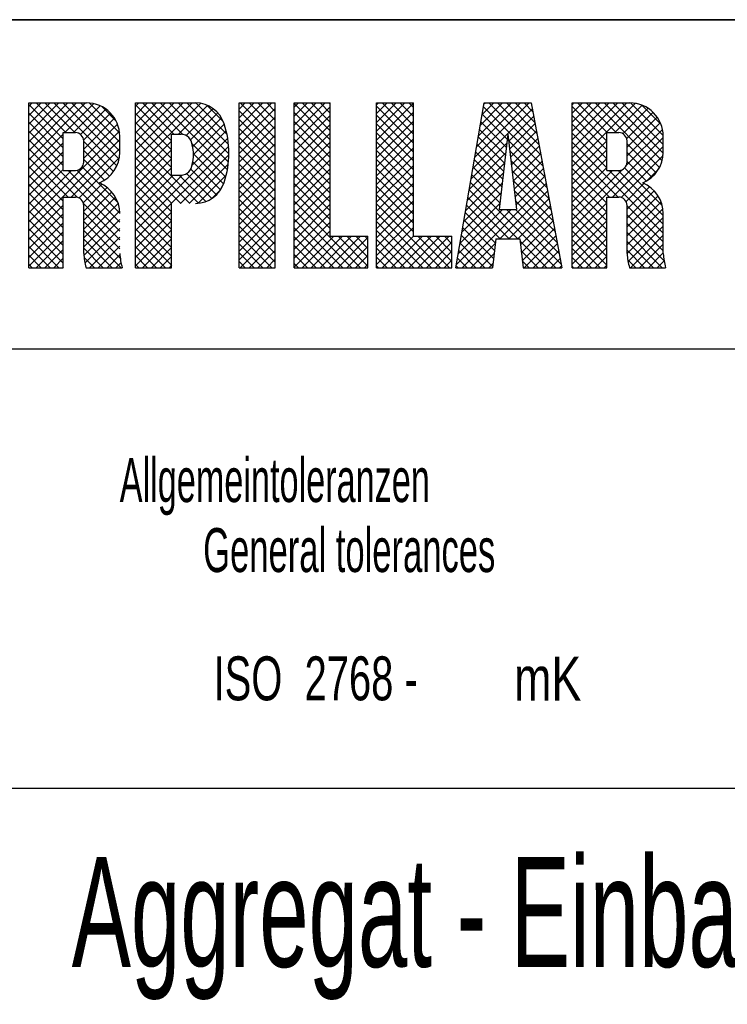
# Model space of a CAD drawing. Header units: millimetres. Extents: x 0 to 1189, y 0 to 841.
# Tile 105 of 119: x 1013 to 1045, y 40 to 85. Entities that reach past the tile are written whole.
import ezdxf
from ezdxf.enums import TextEntityAlignment as Align

# ---------------------------------------------------------------- set-up
doc = ezdxf.new("R2010")
doc.units = ezdxf.units.MM
doc.header["$LTSCALE"] = 65.395
doc.layers.get('0').update_dxf_attribs({"linetype": 'CONTINUOUS'})
doc.styles.get("Standard").update_dxf_attribs({"font": 'txt', "width": 0.6})
doc.styles.add('TEXTSTYLE_3', font='txt', dxfattribs={"width": 0.8})

# ---------------------------------------------------------------- blocks, each defined once
blk = doc.blocks.new('*T1604')
at = {"color": 5, "linetype": 'Continuous'}
for p, q in [((0, 0), (187, 0)), ((0, 0), (0, -75)), ((187, 0), (187, -75)), ((0, -75), (187, -75))]:
    blk.add_line(p, q, dxfattribs=at)
at = {"color": 2, "linetype": 'Continuous', "style": 'TEXTSTYLE_3'}
for s, width, p in [('9M32E_GENSET', 0.678571, (73.4, -6.75)), ('1.1', 0.47619, (117.567, -6.75)), ('9M32E_GENSET', 0.678571, (73.4, -13.25)), ('1.1', 0.47619, (117.567, -13.25))]:
    blk.add_text(s, height=5, dxfattribs=dict(at, width=width)).set_placement(p)
for s, width, p in [('W882', 0.833333, (81.679, -22.5)), ('1:25', 0.511905, (128.405, -22.5)), ('-', 0.619048, (11, -72.75))]:
    blk.add_text(s, height=5, dxfattribs=dict(at, width=width)).set_placement(p, align=Align.CENTER)
for s, width, p in [('~98000', 0.690476, (185.6, -22.5)), ('2', 0.690476, (185.6, -62.75)), ('3', 0.619048, (185.6, -73.25))]:
    blk.add_text(s, height=5, dxfattribs=dict(at, width=width)).set_placement(p, align=Align.RIGHT)
at = {"color": 5, "linetype": 'Continuous', "width": 0.761905}
blk.add_text('mK', height=2, dxfattribs=at).set_placement((45.071, -31), align=Align.CENTER)
at = {"color": 7, "linetype": 'Continuous', "style": 'TEXTSTYLE_3'}
for s, width, p in [('Aggregat - Einbauzeichnung', 0.604396, (23.4, -43.125)), ('DIESEL GEN SET INSTALLATION DRAWING', 0.689116, (23.4, -51.875))]:
    blk.add_text(s, height=5, dxfattribs=dict(at, width=width)).set_placement(p)
at = {"color": 7, "linetype": 'Continuous', "style": 'TEXTSTYLE_3', "width": 0.642857}
blk.add_text('9M32E Genset', height=5, dxfattribs=at).set_placement((121.5, -72.75), align=Align.CENTER)

msp = doc.modelspace()

# ---------------------------------------------------------------- linework, layer by layer
at = {"color": 6, "linetype": 'Continuous'}
for p, q in [((1179, 85), (992, 85)), ((1179, 70), (992, 70))]:
    msp.add_line(p, q, dxfattribs=at)
at = {"color": 5, "linetype": 'Continuous'}
for p, q in [((1013.44054, 81.20969), (1016.07131, 81.20969)), ((1013.44054, 73.70637), (1013.44054, 81.20969)), ((1013.44054, 81.18894), (1013.46129, 81.20969)), ((1013.60216, 81.20969), (1013.44054, 81.04807)), ((1014.00623, 81.20969), (1013.44054, 80.644)), ((1014.4103, 81.20969), (1013.44054, 80.23993)), ((1014.81437, 81.20969), (1013.44054, 79.83586)), ((1015.21844, 81.20969), (1013.44054, 79.43178)), ((1015.62252, 81.20969), (1013.44054, 79.02771)), ((1016.02659, 81.20969), (1013.44054, 78.62364)), ((1015.12952, 79.85638), (1013.77621, 81.20969)), ((1015.53359, 79.85638), (1014.18028, 81.20969)), ((1017.45314, 78.3409), (1014.58435, 81.20969)), ((1017.55362, 78.64449), (1014.98842, 81.20969)), ((1016.39559, 81.17462), (1015.07735, 79.85638)), ((1017.58821, 79.01398), (1015.3925, 81.20969)), ((1017.58821, 79.41805), (1015.79657, 81.20969)), ((1017.58217, 79.82815), (1016.20669, 81.20363)), ((1018.30334, 81.20969), (1021.04138, 81.20969)), ((1018.30334, 73.70639), (1018.30334, 81.20969)), ((1018.45101, 81.20969), (1018.30334, 81.06201)), ((1018.85508, 81.20969), (1018.30334, 80.65794)), ((1019.25916, 81.20969), (1018.30334, 80.25387)), ((1019.66323, 81.20969), (1018.30334, 79.8498)), ((1020.0673, 81.20969), (1018.30334, 79.44573)), ((1020.47137, 81.20969), (1018.30334, 79.04166)), ((1020.87544, 81.20969), (1018.30334, 78.63758)), ((1021.2615, 81.19168), (1018.30334, 78.23351)), ((1020.04987, 79.78489), (1018.62507, 81.20969)), ((1020.46102, 79.7778), (1019.02914, 81.20969)), ((1022.48572, 78.15718), (1019.43321, 81.20969)), ((1022.53723, 78.50974), (1019.83728, 81.20969)), ((1022.55815, 78.89289), (1020.24135, 81.20969)), ((1022.53947, 79.31563), (1020.64542, 81.20969)), ((1022.4645, 79.79468), (1021.04952, 81.20966)), ((1023.02309, 81.20969), (1024.66788, 81.20969)), ((1023.02309, 73.70639), (1023.02309, 81.20969)), ((1023.29987, 81.20969), (1023.02309, 80.93291)), ((1023.70394, 81.20969), (1023.02309, 80.52884)), ((1024.10801, 81.20969), (1023.02309, 80.12477)), ((1024.51208, 81.20969), (1023.02309, 79.7207)), ((1024.66788, 79.61166), (1023.06985, 81.20969)), ((1024.66788, 80.01573), (1023.47392, 81.20969)), ((1024.66788, 80.4198), (1023.87799, 81.20969)), ((1024.66788, 80.82387), (1024.28206, 81.20969)), ((1024.66788, 73.70639), (1024.66788, 81.20969)), ((1025.52601, 81.20969), (1027.17077, 81.20969)), ((1025.52601, 73.70639), (1025.52601, 81.20969)), ((1025.72429, 81.20969), (1025.52601, 81.01141)), ((1026.12836, 81.20969), (1025.52601, 80.60734)), ((1026.53244, 81.20969), (1025.52601, 80.20327)), ((1026.93651, 81.20969), (1025.52601, 79.79919)), ((1027.17077, 79.53319), (1025.52601, 81.17795)), ((1027.17077, 79.93726), (1025.89835, 81.20969)), ((1027.17077, 80.34134), (1026.30242, 81.20969)), ((1027.17077, 80.74541), (1026.70649, 81.20969)), ((1027.17077, 81.14948), (1027.11056, 81.20969)), ((1027.17077, 75.13663), (1027.17077, 81.20969)), ((1029.28038, 81.20969), (1030.96093, 81.20969)), ((1029.28038, 73.70639), (1029.28038, 81.20969)), ((1029.36093, 81.20969), (1029.28038, 81.12914)), ((1029.765, 81.20969), (1029.28038, 80.72507)), ((1030.16908, 81.20969), (1029.28038, 80.32099)), ((1030.57315, 81.20969), (1029.28038, 79.91692)), ((1030.96093, 81.1934), (1029.28038, 79.51285)), ((1030.96093, 79.78375), (1029.53499, 81.20969)), ((1030.96093, 80.18782), (1029.93906, 81.20969)), ((1030.96093, 80.59189), (1030.34313, 81.20969)), ((1030.96093, 80.99596), (1030.7472, 81.20969)), ((1030.96093, 75.13663), (1030.96093, 81.20969)), ((1032.89172, 73.70639), (1034.17891, 81.20969)), ((1036.23014, 81.20969), (1033.75416, 78.7337)), ((1035.82607, 81.20969), (1033.83783, 79.22144)), ((1035.422, 81.20969), (1033.9215, 79.70919)), ((1035.01793, 81.20969), (1034.00517, 80.19693)), ((1034.61386, 81.20969), (1034.08885, 80.68467)), ((1034.20979, 81.20969), (1034.17252, 81.17242)), ((1034.17891, 81.20969), (1036.3243, 81.20969)), ((1036.76725, 78.82628), (1034.38384, 81.20969)), ((1036.67501, 79.32259), (1034.78791, 81.20969)), ((1036.58277, 79.8189), (1035.19198, 81.20969)), ((1036.49053, 80.31521), (1035.59605, 81.20969)), ((1036.3983, 80.81151), (1036.00012, 81.20969)), ((1036.3243, 81.20969), (1037.71876, 73.70639)), ((1038.18357, 81.20969), (1040.81436, 81.20969)), ((1038.18357, 73.70637), (1038.18357, 81.20969)), ((1038.2505, 81.20969), (1038.18357, 81.14276)), ((1038.65457, 81.20969), (1038.18357, 80.73869)), ((1039.05864, 81.20969), (1038.18357, 80.33461)), ((1039.46271, 81.20969), (1038.18357, 79.93054)), ((1039.86678, 81.20969), (1038.18357, 79.52647)), ((1040.27085, 81.20969), (1038.18357, 79.1224)), ((1040.67492, 81.20969), (1038.18357, 78.71833)), ((1041.05912, 81.18981), (1038.18357, 78.31426)), ((1039.77785, 79.85638), (1038.42455, 81.20969)), ((1040.18193, 79.85638), (1038.82862, 81.20969)), ((1042.16542, 78.27696), (1039.23269, 81.20969)), ((1042.27806, 78.56839), (1039.63676, 81.20969)), ((1042.33056, 78.91996), (1040.04083, 81.20969)), ((1042.33127, 79.32332), (1040.44491, 81.20969)), ((1042.33088, 79.72779), (1040.84938, 81.20928)), ((1015.01378, 79.56805), (1013.44054, 81.14129)), ((1015.01378, 79.16398), (1013.44054, 80.73722)), ((1016.69884, 81.0738), (1015.48142, 79.85638)), ((1016.95489, 80.92578), (1015.80183, 79.77272)), ((1017.17091, 80.73772), (1015.94211, 79.50893)), ((1017.41201, 80.40239), (1016.78093, 81.03347)), ((1019.94809, 79.48259), (1018.30334, 81.12734)), ((1019.94809, 79.07852), (1018.30334, 80.72327)), ((1021.57432, 81.10043), (1020.25878, 79.78489)), ((1021.83255, 80.95458), (1020.60698, 79.72901)), ((1022.04585, 80.76382), (1020.81285, 79.53081)), ((1022.29479, 80.36846), (1021.55454, 81.10871)), ((1024.66788, 80.96141), (1023.02309, 79.31663)), ((1024.66788, 79.20759), (1023.02309, 80.85237)), ((1027.17077, 81.03988), (1025.52601, 79.39512)), ((1027.17077, 79.12912), (1025.52601, 80.77388)), ((1030.96093, 79.37967), (1029.28038, 81.06022)), ((1030.96093, 80.78933), (1029.28038, 79.10878)), ((1036.37287, 80.94834), (1033.67048, 78.24596)), ((1035.22579, 79.5596), (1034.09058, 80.6948)), ((1036.85948, 78.32997), (1034.14975, 81.0397)), ((1039.75686, 79.4733), (1038.18357, 81.0466)), ((1041.37547, 81.10209), (1040.12976, 79.85638)), ((1041.64167, 80.96422), (1040.488, 79.81055)), ((1041.86676, 80.78524), (1040.66984, 79.58832)), ((1042.2331, 80.22964), (1041.35123, 81.11151)), ((1015.01378, 78.7599), (1013.44054, 80.33314)), ((1017.34848, 80.51123), (1015.94344, 79.10618)), ((1019.94809, 78.67445), (1018.30334, 80.3192)), ((1022.21588, 80.52977), (1020.89978, 79.21367)), ((1022.33803, 80.24785), (1020.94925, 78.85907)), ((1024.66788, 80.55734), (1023.02309, 78.91256)), ((1024.66788, 78.80352), (1023.02309, 80.4483)), ((1027.17077, 80.63581), (1025.52601, 78.99105)), ((1027.17077, 78.72505), (1025.52601, 80.3698)), ((1030.96093, 78.9756), (1029.28038, 80.65615)), ((1030.96093, 80.38525), (1029.28038, 78.70471)), ((1030.96093, 78.57153), (1029.28038, 80.25208)), ((1035.18425, 79.19707), (1034.03141, 80.3499)), ((1036.43619, 80.6076), (1035.28881, 79.46021)), ((1036.49952, 80.26685), (1035.33035, 79.09768)), ((1039.75686, 79.06923), (1038.18357, 80.64253)), ((1042.05343, 80.56784), (1040.68649, 79.2009)), ((1042.19991, 80.31025), (1040.68649, 78.79682)), ((1015.01378, 78.35583), (1013.44054, 79.92907)), ((1017.57035, 79.92495), (1013.44054, 75.79514)), ((1015.01378, 79.85638), (1015.56421, 79.85638)), ((1015.01378, 78.1401), (1015.01378, 79.85638)), ((1017.48475, 80.24342), (1015.94344, 78.70211)), ((1019.94809, 78.27038), (1018.30334, 79.91513)), ((1022.4309, 79.93665), (1020.87576, 78.38151)), ((1024.66788, 80.15327), (1023.02309, 78.50849)), ((1024.66788, 78.39945), (1023.02309, 80.04423)), ((1027.17077, 80.23174), (1025.52601, 78.58698)), ((1027.17077, 78.32098), (1025.52601, 79.96573)), ((1027.17077, 79.82766), (1025.52601, 78.18291)), ((1030.96093, 79.98118), (1029.28038, 78.30064)), ((1030.96093, 78.16746), (1029.28038, 79.84801)), ((1035.14271, 78.83453), (1033.97225, 80.005)), ((1036.56285, 79.92611), (1035.37189, 78.73515)), ((1039.75686, 78.66516), (1038.18357, 80.23846)), ((1039.75686, 78.26109), (1038.18357, 79.83439)), ((1039.75686, 79.85638), (1040.30727, 79.85638)), ((1039.75686, 78.1401), (1039.75686, 79.85638)), ((1042.29879, 80.00505), (1040.64933, 78.35559)), ((1015.01378, 79.79281), (1013.44054, 78.21957)), ((1017.58821, 79.53874), (1013.44054, 75.39107)), ((1017.58821, 75.37734), (1013.44054, 79.525)), ((1015.01378, 79.38874), (1013.44054, 77.8155)), ((1015.94344, 78.51933), (1015.94344, 79.47716)), ((1017.3054, 78.08457), (1015.94344, 79.44653)), ((1017.58821, 78.96664), (1017.58821, 79.69277)), ((1022.50148, 79.60315), (1018.30334, 75.40502)), ((1021.16992, 76.64447), (1018.30334, 79.51106)), ((1019.94809, 79.4742), (1018.30334, 77.82944)), ((1019.94809, 79.78489), (1020.37717, 79.78489)), ((1019.94809, 77.92558), (1019.94809, 79.78489)), ((1022.40911, 77.82971), (1020.87068, 79.36814)), ((1024.66788, 79.7492), (1023.02309, 78.10442)), ((1024.66788, 77.99538), (1023.02309, 79.64016)), ((1027.17077, 77.91691), (1025.52601, 79.56166)), ((1027.17077, 79.42359), (1025.52601, 77.77884)), ((1030.96093, 79.57711), (1029.28038, 77.89657)), ((1030.96093, 77.76339), (1029.28038, 79.44393)), ((1035.20477, 79.37617), (1033.58681, 77.75821)), ((1035.10117, 78.472), (1033.91308, 79.66009)), ((1035.2516, 79.78489), (1034.85828, 76.35231)), ((1035.2516, 79.78489), (1035.64492, 76.35231)), ((1036.95172, 77.83366), (1035.2841, 79.50128)), ((1036.62617, 79.58536), (1035.41343, 78.37262)), ((1042.33127, 79.63346), (1038.18357, 75.48576)), ((1039.75686, 79.48348), (1038.18357, 77.91019)), ((1042.33127, 75.28261), (1038.18357, 79.43031)), ((1040.68649, 78.51933), (1040.68649, 79.47716)), ((1042.00789, 78.03042), (1040.68649, 79.35182)), ((1042.33127, 78.96664), (1042.33127, 79.69277)), ((1015.64597, 76.9155), (1013.44054, 79.12093)), ((1015.01378, 78.98467), (1013.44054, 77.41143)), ((1017.58821, 79.13467), (1015.37796, 76.92442)), ((1017.11759, 77.86831), (1015.94344, 79.04246)), ((1022.54578, 79.24339), (1018.30334, 75.00094)), ((1020.77197, 76.63836), (1018.30334, 79.10699)), ((1019.94809, 79.07012), (1018.30334, 77.42537)), ((1024.66788, 79.34513), (1023.02309, 77.70034)), ((1024.66788, 77.5913), (1023.02309, 79.23609)), ((1024.66788, 78.94106), (1023.02309, 77.29627)), ((1027.17077, 77.51284), (1025.52601, 79.15759)), ((1027.17077, 79.01952), (1025.52601, 77.37477)), ((1030.96093, 79.17304), (1029.28038, 77.4925)), ((1030.96093, 77.35932), (1029.28038, 79.03986)), ((1035.15248, 78.91981), (1033.50314, 77.27047)), ((1035.01808, 77.74694), (1033.79474, 78.97029)), ((1035.05962, 78.10947), (1033.85391, 79.31519)), ((1037.04396, 77.33735), (1035.33639, 79.04492)), ((1036.6895, 79.24462), (1035.45497, 78.01009)), ((1036.75283, 78.90387), (1035.49651, 77.64755)), ((1039.75686, 79.07941), (1038.18357, 77.50612)), ((1040.28539, 76.92442), (1038.18357, 79.02624)), ((1042.33127, 79.22939), (1040.0263, 76.92442)), ((1041.81109, 77.82315), (1040.68649, 78.94775)), ((1015.23298, 76.92442), (1013.44054, 78.71686)), ((1015.01378, 78.5806), (1013.44054, 77.00736)), ((1017.56609, 78.70848), (1015.73923, 76.88162)), ((1016.89134, 77.69049), (1015.94344, 78.63839)), ((1020.36789, 76.63836), (1018.30334, 78.70292)), ((1019.94809, 78.66605), (1018.30334, 77.0213)), ((1022.55762, 78.85116), (1020.34482, 76.63836)), ((1022.1766, 77.25408), (1020.90703, 78.52365)), ((1022.31171, 77.52304), (1020.9489, 78.88585)), ((1024.66788, 77.18723), (1023.02309, 78.83202)), ((1024.66788, 78.53698), (1023.02309, 76.8922)), ((1027.17077, 77.10877), (1025.52601, 78.75352)), ((1027.17077, 78.61545), (1025.52601, 76.9707)), ((1030.96093, 78.76897), (1029.28038, 77.08843)), ((1030.96093, 76.95525), (1029.28038, 78.63579)), ((1035.10018, 78.46345), (1033.41947, 76.78273)), ((1034.97654, 77.38441), (1033.73557, 78.62538)), ((1037.1362, 76.84105), (1035.38868, 78.58856)), ((1036.81615, 78.56313), (1035.53805, 77.28502)), ((1039.75686, 78.67534), (1038.18357, 77.10205)), ((1039.88132, 76.92442), (1038.18357, 78.62217)), ((1042.32398, 78.81803), (1040.4148, 76.90885)), ((1041.5756, 77.65457), (1040.68649, 78.54368)), ((1015.01378, 76.73955), (1013.44054, 78.31279)), ((1015.01378, 78.17653), (1013.44054, 76.60329)), ((1015.38143, 78.1401), (1013.44054, 76.19922)), ((1015.01378, 78.1401), (1015.56421, 78.1401)), ((1017.58821, 75.78141), (1015.22951, 78.1401)), ((1017.58814, 76.18554), (1015.62815, 78.14553)), ((1017.50078, 76.67697), (1015.8753, 78.30246)), ((1019.96382, 76.63836), (1018.30334, 78.29885)), ((1019.94809, 78.26198), (1018.30334, 76.61723)), ((1022.52659, 78.41606), (1020.7489, 76.63836)), ((1021.99531, 77.0313), (1020.82471, 78.2019)), ((1024.66788, 76.78316), (1023.02309, 78.42794)), ((1024.66788, 78.13291), (1023.02309, 76.48813)), ((1024.66788, 76.37909), (1023.02309, 78.02387)), ((1027.17077, 76.7047), (1025.52601, 78.34945)), ((1027.17077, 78.21138), (1025.52601, 76.56663)), ((1030.96093, 78.3649), (1029.28038, 76.68435)), ((1030.96093, 76.55118), (1029.28038, 78.23172)), ((1035.04789, 78.00708), (1033.33579, 76.29498)), ((1034.935, 77.02188), (1033.67641, 78.28048)), ((1037.22843, 76.34474), (1035.44098, 78.1322)), ((1036.87948, 78.22238), (1035.57959, 76.92249)), ((1039.75686, 78.27127), (1038.18357, 76.69797)), ((1039.75686, 76.64481), (1038.18357, 78.2181)), ((1040.47101, 78.17727), (1038.18357, 75.88983)), ((1040.02977, 78.1401), (1038.18357, 76.2939)), ((1039.75686, 78.1401), (1040.30727, 78.1401)), ((1042.33127, 75.68668), (1039.87785, 78.1401)), ((1042.33127, 76.09075), (1040.28192, 78.1401)), ((1042.28504, 76.54105), (1040.57517, 78.25092)), ((1042.14088, 78.23086), (1041.55014, 77.64012)), ((1015.01378, 76.33548), (1013.44054, 77.90872)), ((1020.42182, 77.92757), (1018.30334, 75.80909)), ((1020.01576, 77.92558), (1018.30334, 76.21316)), ((1019.94809, 76.25002), (1018.30334, 77.89478)), ((1019.94809, 77.92558), (1020.37717, 77.92558)), ((1021.50007, 76.7184), (1020.29289, 77.92558)), ((1021.77091, 76.85163), (1020.629, 77.99354)), ((1022.43256, 77.91796), (1021.158, 76.64339)), ((1024.66788, 77.72884), (1023.02309, 76.08406)), ((1024.66788, 75.97502), (1023.02309, 77.6198)), ((1027.17077, 76.30062), (1025.52601, 77.94538)), ((1027.17077, 77.80731), (1025.52601, 76.16255)), ((1030.96093, 77.96083), (1029.28038, 76.28028)), ((1030.96093, 76.14711), (1029.28038, 77.82765)), ((1030.96093, 77.55676), (1029.28038, 75.87621)), ((1037.44236, 73.70639), (1033.55807, 77.59067)), ((1034.89346, 76.65935), (1033.61724, 77.93558)), ((1037.32067, 75.84843), (1035.49327, 77.67583)), ((1036.9428, 77.88164), (1035.62113, 76.55996)), ((1039.75686, 76.24073), (1038.18357, 77.81403)), ((1015.01378, 75.93141), (1013.44054, 77.50465)), ((1016.77493, 77.51325), (1015.92468, 76.663)), ((1017.01933, 77.35357), (1015.94344, 76.27768)), ((1017.22459, 77.15477), (1015.94344, 75.87361)), ((1019.94809, 75.84595), (1018.30334, 77.4907)), ((1022.18355, 77.26488), (1021.76925, 76.85057)), ((1024.66788, 77.32477), (1023.02309, 75.67999)), ((1024.66788, 75.57095), (1023.02309, 77.21573)), ((1027.17077, 75.89655), (1025.52601, 77.54131)), ((1027.17077, 77.40324), (1025.52601, 75.75848)), ((1027.17077, 75.49248), (1025.52601, 77.13724)), ((1030.96093, 75.74303), (1029.28038, 77.42358)), ((1030.96093, 77.15269), (1029.28038, 75.47214)), ((1037.00613, 77.54089), (1033.17163, 73.70639)), ((1034.9956, 77.55072), (1033.25212, 75.80724)), ((1035.71532, 75.02935), (1033.4989, 77.24577)), ((1037.06946, 77.20015), (1034.89866, 75.02935)), ((1037.41291, 75.35212), (1035.54556, 77.21947)), ((1039.75686, 75.83666), (1038.18357, 77.40996)), ((1041.45459, 77.54457), (1040.63899, 76.72897)), ((1041.70871, 77.39462), (1040.68649, 76.3724)), ((1041.92295, 77.20479), (1040.68649, 75.96833)), ((1015.01378, 75.52734), (1013.44054, 77.10057)), ((1015.01378, 75.12326), (1013.44054, 76.6965)), ((1015.01378, 76.92442), (1015.56421, 76.92442)), ((1015.01378, 73.70637), (1015.01378, 76.92442)), ((1017.39109, 76.9172), (1015.94344, 75.46954)), ((1019.94809, 75.44188), (1018.30334, 77.08663)), ((1019.94809, 75.03781), (1018.30334, 76.68256)), ((1024.66788, 76.9207), (1023.02309, 75.27592)), ((1024.66788, 75.16688), (1023.02309, 76.81166)), ((1027.17077, 76.99917), (1025.52601, 75.35441)), ((1028.55279, 73.70639), (1025.52601, 76.73316)), ((1030.96093, 75.33896), (1029.28038, 77.01951)), ((1030.96093, 76.74861), (1029.28038, 75.06807)), ((1034.94331, 77.09435), (1033.16845, 75.3195)), ((1035.31125, 75.02935), (1033.43973, 76.90087)), ((1037.13278, 76.8594), (1035.30273, 75.02935)), ((1037.50515, 74.85581), (1035.59785, 76.76311)), ((1039.75686, 75.43259), (1038.18357, 77.00589)), ((1039.75686, 76.92442), (1040.30727, 76.92442)), ((1039.75686, 73.70637), (1039.75686, 76.92442)), ((1042.09873, 76.9765), (1040.68649, 75.56426)), ((1042.23295, 76.70665), (1040.68649, 75.16018)), ((1015.01378, 76.56024), (1013.44054, 74.987)), ((1015.01378, 74.71919), (1013.44054, 76.29243)), ((1017.58821, 74.97326), (1015.93453, 76.62695)), ((1017.5145, 76.63654), (1015.94344, 75.06547)), ((1015.94344, 74.34998), (1015.94344, 76.54518)), ((1017.58255, 76.30051), (1015.94344, 74.6614)), ((1017.58821, 74.56919), (1015.94344, 76.21397)), ((1019.94809, 74.63374), (1018.30334, 76.27849)), ((1019.94809, 76.24163), (1018.30334, 74.59687)), ((1019.94809, 73.70639), (1019.94809, 76.63837)), ((1024.66788, 76.51663), (1023.02309, 74.87185)), ((1024.66788, 74.76281), (1023.02309, 76.40759)), ((1027.17077, 76.5951), (1025.52601, 74.95034)), ((1028.14872, 73.70639), (1025.52601, 76.32909)), ((1032.18943, 73.70639), (1029.28038, 76.61544)), ((1030.96093, 76.34454), (1029.28038, 74.664)), ((1035.41348, 76.35231), (1032.91743, 73.85627)), ((1035.00941, 76.35231), (1033.00111, 74.34401)), ((1034.89101, 76.63799), (1033.08478, 74.83175)), ((1034.90718, 75.02935), (1033.38057, 76.55596)), ((1034.85828, 76.35231), (1035.64492, 76.35231)), ((1037.68962, 73.86319), (1035.2005, 76.35231)), ((1037.59738, 74.3595), (1035.60458, 76.35231)), ((1037.19611, 76.51866), (1035.7068, 75.02935)), ((1039.75686, 76.65499), (1038.18357, 75.08169)), ((1039.75686, 75.02852), (1038.18357, 76.60182)), ((1039.75686, 76.25091), (1038.18357, 74.67762)), ((1040.68649, 74.34998), (1040.68649, 76.54518)), ((1042.33127, 74.87854), (1040.68649, 76.52332)), ((1042.31581, 76.38544), (1040.68649, 74.75611)), ((1015.01378, 76.15617), (1013.44054, 74.58293)), ((1015.01378, 74.31512), (1013.44054, 75.88836)), ((1017.60761, 74.14572), (1015.94344, 75.80989)), ((1017.58821, 75.9021), (1015.94996, 74.26385)), ((1019.94809, 74.22967), (1018.30334, 75.87442)), ((1019.94809, 75.83756), (1018.30334, 74.1928)), ((1024.66788, 76.11256), (1023.02309, 74.46778)), ((1024.66788, 74.35874), (1023.02309, 76.00352)), ((1027.17077, 76.19102), (1025.52601, 74.54627)), ((1027.74465, 73.70639), (1025.52601, 75.92502)), ((1027.17077, 75.78695), (1025.52601, 74.1422)), ((1031.78536, 73.70639), (1029.28038, 76.21137)), ((1030.96093, 75.94047), (1029.28038, 74.25993)), ((1031.38129, 73.70639), (1029.28038, 75.80729)), ((1034.64424, 74.48415), (1033.26223, 75.86616)), ((1034.68578, 74.84668), (1033.3214, 76.21106)), ((1037.25944, 76.17792), (1035.82881, 74.74729)), ((1037.32276, 75.83717), (1035.87036, 74.38477)), ((1039.75686, 74.62445), (1038.18357, 76.19775)), ((1039.75686, 75.84684), (1038.18357, 74.27355)), ((1039.75686, 74.22038), (1038.18357, 75.79367)), ((1042.33127, 74.47447), (1040.68649, 76.11925)), ((1042.33127, 75.99682), (1040.68649, 74.35204)), ((1042.33127, 74.34998), (1042.33127, 76.16939)), ((1015.01378, 75.7521), (1013.44054, 74.17886)), ((1015.01378, 73.91105), (1013.44054, 75.48429)), ((1015.01378, 75.34803), (1013.44054, 73.77479)), ((1017.64287, 73.70639), (1015.94344, 75.40582)), ((1017.58821, 75.49803), (1016.00197, 73.91179)), ((1019.94809, 73.82559), (1018.30334, 75.47035)), ((1019.94809, 75.43348), (1018.30334, 73.78873)), ((1024.66788, 75.70849), (1023.02309, 74.0637)), ((1024.66788, 73.95466), (1023.02309, 75.59945)), ((1027.34058, 73.70639), (1025.52601, 75.52095)), ((1027.17077, 75.38288), (1025.52601, 73.73813)), ((1030.96093, 75.5364), (1029.28038, 73.85586)), ((1030.97722, 73.70639), (1029.28038, 75.40322)), ((1034.60269, 74.12163), (1033.20306, 75.52126)), ((1037.38609, 75.49643), (1035.91191, 74.02224)), ((1039.75686, 75.44277), (1038.18357, 73.86948)), ((1039.75686, 73.81631), (1038.18357, 75.3896)), ((1042.36694, 74.03473), (1040.68649, 75.71518)), ((1042.33127, 75.59275), (1040.72968, 73.99117)), ((1014.81437, 73.70639), (1013.44054, 75.08022)), ((1015.01378, 74.94396), (1013.77621, 73.70639)), ((1017.2388, 73.70639), (1015.94344, 75.00175)), ((1017.58821, 75.09396), (1016.20064, 73.70639)), ((1019.66323, 73.70639), (1018.30334, 75.06628)), ((1019.94809, 75.02941), (1018.62507, 73.70639)), ((1024.51208, 73.70639), (1023.02309, 75.19538)), ((1024.66788, 75.30442), (1023.06985, 73.70639)), ((1024.66788, 74.90034), (1023.47392, 73.70639)), ((1026.93651, 73.70639), (1025.52601, 75.11688)), ((1027.32858, 75.13663), (1025.89835, 73.70639)), ((1027.73265, 75.13663), (1026.30242, 73.70639)), ((1028.13673, 75.13663), (1026.70649, 73.70639)), ((1028.5408, 75.13663), (1027.11056, 73.70639)), ((1027.17077, 75.13663), (1028.88707, 75.13663)), ((1028.88707, 75.07882), (1027.51463, 73.70639)), ((1028.88707, 73.77618), (1027.52662, 75.13663)), ((1028.88707, 74.18026), (1027.9307, 75.13663)), ((1028.88707, 74.58433), (1028.33477, 75.13663)), ((1028.88707, 74.9884), (1028.73884, 75.13663)), ((1028.88707, 73.70639), (1028.88707, 75.13663)), ((1030.57315, 73.70639), (1029.28038, 74.99915)), ((1030.96522, 75.13663), (1029.53499, 73.70639)), ((1031.36929, 75.13663), (1029.93906, 73.70639)), ((1031.77337, 75.13663), (1030.34313, 73.70639)), ((1032.17744, 75.13663), (1030.7472, 73.70639)), ((1030.96093, 75.13663), (1032.71296, 75.13663)), ((1032.58151, 75.13663), (1031.15127, 73.70639)), ((1032.5935, 73.70639), (1031.16326, 75.13663)), ((1032.71296, 73.991), (1031.56734, 75.13663)), ((1032.71296, 74.39507), (1031.97141, 75.13663)), ((1032.71296, 74.79915), (1032.37548, 75.13663)), ((1032.71296, 73.70639), (1032.71296, 75.13663)), ((1034.56114, 73.7591), (1033.14389, 75.17635)), ((1034.70672, 75.02935), (1034.5551, 73.70637)), ((1034.70672, 75.02935), (1035.79649, 75.02935)), ((1035.79649, 75.02935), (1035.94811, 73.70637)), ((1037.03828, 73.70639), (1035.807, 74.93768)), ((1037.44942, 75.15568), (1036.00012, 73.70639)), ((1039.46271, 73.70639), (1038.18357, 74.98553)), ((1039.75686, 75.0387), (1038.42455, 73.70639)), ((1042.29121, 73.70639), (1040.68649, 75.31111)), ((1041.88714, 73.70639), (1040.68649, 74.90704)), ((1042.33127, 75.18868), (1040.84898, 73.70639)), ((1014.4103, 73.70639), (1013.44054, 74.67615)), ((1015.01378, 74.53989), (1014.18028, 73.70639)), ((1016.83473, 73.70639), (1015.94344, 74.59768)), ((1017.58821, 74.68989), (1016.60471, 73.70639)), ((1019.25916, 73.70639), (1018.30334, 74.66221)), ((1019.94809, 74.62534), (1019.02914, 73.70639)), ((1024.10801, 73.70639), (1023.02309, 74.7913)), ((1024.66788, 74.49627), (1023.87799, 73.70639)), ((1026.53244, 73.70639), (1025.52601, 74.71281)), ((1028.88707, 74.67475), (1027.9187, 73.70639)), ((1030.16908, 73.70639), (1029.28038, 74.59508)), ((1032.71296, 74.86401), (1031.55534, 73.70639)), ((1032.71296, 74.45993), (1031.95941, 73.70639)), ((1033.80572, 73.70639), (1033.02556, 74.48655)), ((1034.20979, 73.70639), (1033.08473, 74.83145)), ((1034.68187, 74.81257), (1033.5757, 73.70639)), ((1036.63421, 73.70639), (1035.8593, 74.4813)), ((1037.51274, 74.81494), (1036.40419, 73.70639)), ((1037.57607, 74.47419), (1036.80827, 73.70639)), ((1039.05864, 73.70639), (1038.18357, 74.58146)), ((1039.75686, 74.63463), (1038.82862, 73.70639)), ((1041.48307, 73.70639), (1040.68649, 74.50297)), ((1042.33127, 74.78461), (1041.25305, 73.70639)), ((1014.00623, 73.70639), (1013.44054, 74.27208)), ((1015.01378, 74.13582), (1014.58435, 73.70639)), ((1016.43066, 73.70639), (1015.95883, 74.17821)), ((1017.5925, 74.29011), (1017.00878, 73.70639)), ((1018.85508, 73.70639), (1018.30334, 74.25814)), ((1019.94809, 74.22127), (1019.43321, 73.70639)), ((1023.70394, 73.70639), (1023.02309, 74.38723)), ((1023.29987, 73.70639), (1023.02309, 73.98316)), ((1024.66788, 74.0922), (1024.28206, 73.70639)), ((1026.12836, 73.70639), (1025.52601, 74.30874)), ((1028.88707, 74.27068), (1028.32277, 73.70639)), ((1029.765, 73.70639), (1029.28038, 74.19101)), ((1032.71296, 74.05586), (1032.36348, 73.70639)), ((1033.40164, 73.70639), (1032.96639, 74.14164)), ((1034.62957, 74.35619), (1033.97977, 73.70639)), ((1036.23014, 73.70639), (1035.9116, 74.02493)), ((1037.6394, 74.13345), (1037.21234, 73.70639)), ((1038.65457, 73.70639), (1038.18357, 74.17739)), ((1039.75686, 74.23056), (1039.23269, 73.70639)), ((1041.079, 73.70639), (1040.71676, 74.06862)), ((1042.33127, 74.38054), (1041.65712, 73.70639)), ((1042.3702, 74.0154), (1042.06119, 73.70639)), ((1013.60216, 73.70639), (1013.44054, 73.86801)), ((1013.44054, 73.70639), (1015.01378, 73.70639)), ((1015.01378, 73.73174), (1014.98842, 73.70639)), ((1016.0518, 73.70639), (1017.69654, 73.70639)), ((1017.64195, 73.93549), (1017.41285, 73.70639)), ((1018.45101, 73.70639), (1018.30334, 73.85406)), ((1018.30334, 73.70639), (1019.94809, 73.70639)), ((1019.94809, 73.8172), (1019.83728, 73.70639)), ((1023.02309, 73.70639), (1024.66788, 73.70639)), ((1025.72429, 73.70639), (1025.52601, 73.90467)), ((1025.52601, 73.70639), (1028.88707, 73.70639)), ((1028.88707, 73.86661), (1028.72684, 73.70639)), ((1029.36093, 73.70639), (1029.28038, 73.78694)), ((1029.28038, 73.70639), (1032.71296, 73.70639)), ((1032.89172, 73.70639), (1034.5551, 73.70639)), ((1032.99757, 73.70639), (1032.90722, 73.79674)), ((1034.57727, 73.89982), (1034.38384, 73.70639)), ((1035.94811, 73.70639), (1037.71876, 73.70639)), ((1037.70272, 73.7927), (1037.61641, 73.70639)), ((1038.2505, 73.70639), (1038.18357, 73.77332)), ((1038.18357, 73.70639), (1039.75686, 73.70639)), ((1039.75686, 73.82649), (1039.63676, 73.70639)), ((1040.79485, 73.70639), (1042.43963, 73.70639))]:
    msp.add_line(p, q, dxfattribs=at)
at = {"color": 7, "linetype": 'Continuous'}
msp.add_line((1179, 50), (992, 50), dxfattribs=at)
at = {"color": 5, "linetype": 'Continuous'}
for centre, radius, start, end in [((1016.07131, 79.69277), 1.51692, 0, 90), ((1021.04138, 79.85529), 1.35439, 17.366208, 90), ((1040.81436, 79.69277), 1.51692, 0, 90), ((1018.46944, 78.92403), 4.08883, 340.936395, 19.064188), ((1015.56421, 79.47716), 0.37924, 0, 90), ((1040.30727, 79.47716), 0.37923, 0, 90), ((1020.37717, 79.28429), 0.50058, 0, 90), ((1016.07131, 78.96664), 1.51692, 292.776582, 360), ((1019.62629, 78.85523), 1.32297, 341.075399, 18.924732), ((1040.81436, 78.96664), 1.51692, 292.776582, 360), ((1015.56421, 78.51933), 0.37923, 270, 360), ((1040.30727, 78.51933), 0.37923, 270, 360), ((1020.37717, 78.42616), 0.50058, 270, 360), ((1016.07131, 76.16939), 1.51692, 0, 67.223418), ((1021.04138, 77.99274), 1.35438, 270, 342.632042), ((1040.81436, 76.16939), 1.51692, 0, 67.223418), ((1015.56421, 76.54518), 0.37924, 0, 90), ((1040.30727, 76.54518), 0.37923, 0, 90), ((1019.04587, 74.54136), 3.10833, 183.529782, 195.582511), ((1020.69065, 74.54136), 3.10832, 183.529793, 195.582511), ((1043.78893, 74.54136), 3.10833, 183.529782, 195.582511), ((1045.43369, 74.54136), 3.10832, 183.529793, 195.582511)]:
    msp.add_arc(centre, radius, start, end, dxfattribs=at)

# ---------------------------------------------------------------- block references
msp.add_blockref('*T1604', (992, 85))

# ---------------------------------------------------------------- texts
at = {"color": 5, "linetype": 'Continuous', "style": 'TEXTSTYLE_3', "width": 0.582707}
msp.add_text('Allgemeintoleranzen', height=2, dxfattribs=at).set_placement((1017.58394, 63.03754))
at = {"color": 5, "linetype": 'Continuous', "style": 'TEXTSTYLE_3'}
for s, width, p in [('General tolerances', 0.588624, (1028.03538, 59.85135)), ('ISO  2768 -', 0.679654, (1026.50612, 54.01037))]:
    msp.add_text(s, height=2, dxfattribs=dict(at, width=width)).set_placement(p, align=Align.CENTER)

doc.saveas('drawing.dxf')
